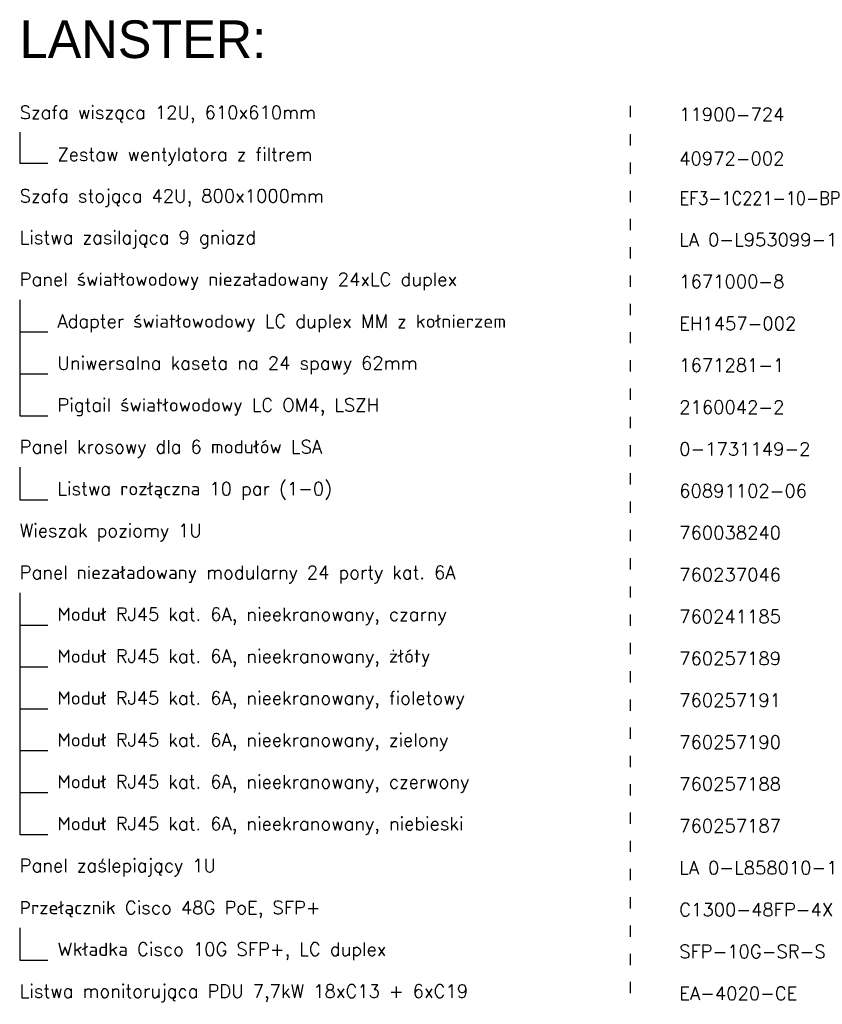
# Model space of a CAD drawing. Header units: millimetres. Extents: x 94562 to 148980, y -25377 to 3008.
# Tile 1 of 140: x 98440 to 99292, y -25377 to -24332. Entities that reach past the tile are written whole.
import ezdxf

# ---------------------------------------------------------------- set-up
doc = ezdxf.new("R2010")
doc.units = ezdxf.units.MM
doc.linetypes.add('ACAD_ISO03W100', pattern=[30, 12, -18])
doc.layers.add('tt_pomoc', color=42, linetype='Continuous')
doc.styles.add('_LANSTER_01', font='romans.shx')
doc.styles.add('Style-WORKING_1250', font='WORKING_1250.shx')

msp = doc.modelspace()

# ---------------------------------------------------------------- linework, layer by layer
at = {"layer": 'tt_pomoc', "linetype": 'ACAD_ISO03W100'}
msp.add_line((99088, -24423.5), (99088, -25372.6), dxfattribs=at)
at = {"layer": 'tt_pomoc'}
for p, q in [((98440.3, -24451.5), (98440.3, -24484.3)), ((98440.3, -24484.3), (98470.3, -24484.3)), ((98440.3, -24629.3), (98440.3, -24752.6)), ((98470.3, -24663.7), (98440.3, -24663.7)), ((98470.3, -24708.2), (98440.3, -24708.2)), ((98440.3, -24752.6), (98470.3, -24752.6)), ((98440.3, -24807.1), (98440.3, -24841.5)), ((98440.3, -24841.5), (98470.3, -24841.5)), ((98440.3, -24940.4), (98440.3, -25197.1)), ((98470.3, -24974.9), (98440.3, -24974.9)), ((98470.3, -25019.3), (98440.3, -25019.3)), ((98470.3, -25063.8), (98440.3, -25063.8)), ((98470.3, -25108.2), (98440.3, -25108.2)), ((98470.3, -25152.7), (98440.3, -25152.7)), ((98440.3, -25197.1), (98470.3, -25197.1)), ((98440.3, -25296), (98440.3, -25330.5)), ((98440.3, -25330.5), (98470.3, -25330.5))]:
    msp.add_line(p, q, dxfattribs=at)

# ---------------------------------------------------------------- texts
for s, width, gutter_width, heights, insert, char_height, attachment_point, style in [('LANSTER:', 597.915, 12.5, [173.3], (98440.3, -24332.7), 40, 1, 'Style-WORKING_1250'), ('\\A1;{\\Fsimplex|c238;Szafa wisząca 12U, 610x610mm}', 815.81, 60, [0], (98440.3, -24432.5), 14, 4, '_LANSTER_01'), ('\\A1;{\\Fsimplex|c238;11900-724}', 815.81, 60, [0], (99140.1, -24432.5), 14, 4, '_LANSTER_01'), ('\\A1;{\\Fsimplex|c238;Zestaw wentylatora z filtrem}', 815.81, 60, [0], (98480.3, -24477.3), 14, 4, '_LANSTER_01'), ('\\A1;{\\Fsimplex|c238;40972-002}', 815.81, 60, [0], (99140.1, -24479.3), 14, 4, '_LANSTER_01'), ('\\A1;{\\Fsimplex|c238;Szafa stojąca 42U, 800x1000mm}', 815.81, 60, [0], (98440.3, -24521.4), 14, 4, '_LANSTER_01'), ('\\A1;{\\Fsimplex|c238;EF3-1C221-10-BP}', 815.81, 60, [0], (99140.1, -24521.4), 14, 4, '_LANSTER_01'), ('\\A1;{\\Fsimplex|c238;Listwa zasilająca 9 gniazd}', 815.81, 60, [0], (98440.3, -24565.5), 14, 4, '_LANSTER_01'), ('\\A1;{\\Fsimplex|c238;LA 0-L953099-1}', 815.81, 60, [0], (99140.1, -24565.5), 14, 4, '_LANSTER_01'), ('\\A1;{\\Fsimplex|c238;Panel światłowodowy niezaładowany 24xLC duplex}', 815.81, 60, [0], (98440.3, -24609.9), 14, 4, '_LANSTER_01'), ('\\A1;{\\Fsimplex|c238;1671000-8}', 815.81, 60, [0], (99140.1, -24609.9), 14, 4, '_LANSTER_01'), ('\\A1;{\\Fsimplex|c238;Adapter światłowodowy LC duplex MM z kołnierzem}', 815.81, 60, [0], (98480.3, -24654.4), 14, 4, '_LANSTER_01'), ('\\A1;{\\Fsimplex|c238;EH1457-002}', 815.81, 60, [0], (99140.1, -24654.4), 14, 4, '_LANSTER_01'), ('\\A1;{\\Fsimplex|c238;Uniwersalna kaseta na 24 spawy 62mm}', 815.81, 60, [0], (98480.3, -24698.8), 14, 4, '_LANSTER_01'), ('\\A1;{\\Fsimplex|c238;1671281-1}', 815.81, 60, [0], (99140.1, -24698.8), 14, 4, '_LANSTER_01'), ('\\A1;{\\Fsimplex|c238;Pigtail światłowodowy LC OM4, LSZH}', 815.81, 60, [0], (98480.3, -24743.3), 14, 4, '_LANSTER_01'), ('\\A1;{\\Fsimplex|c238;2160042-2}', 815.81, 60, [0], (99140.1, -24743.3), 14, 4, '_LANSTER_01'), ('\\A1;{\\Fsimplex|c238;Panel krosowy dla 6 modułów LSA}', 815.81, 60, [0], (98440.3, -24787.7), 14, 4, '_LANSTER_01'), ('\\A1;{\\Fsimplex|c238;0-1731149-2}', 815.81, 60, [0], (99140.1, -24787.7), 14, 4, '_LANSTER_01'), ('\\A1;{\\Fsimplex|c238;Listwa rozłączna 10 par (1-0)}', 815.81, 60, [0], (98480.3, -24832.2), 14, 4, '_LANSTER_01'), ('\\A1;{\\Fsimplex|c238;60891102-06}', 815.81, 60, [0], (99140.1, -24832.2), 14, 4, '_LANSTER_01'), ('\\A1;{\\Fsimplex|c238;Wieszak poziomy 1U}', 815.81, 60, [0], (98440.3, -24876.6), 14, 4, '_LANSTER_01'), ('\\A1;{\\Fsimplex|c238;760038240}', 815.81, 60, [0], (99140.1, -24876.6), 14, 4, '_LANSTER_01'), ('\\A1;{\\Fsimplex|c238;Panel niezaładowany modularny 24 porty kat. 6A}', 815.81, 60, [0], (98440.3, -24921.1), 14, 4, '_LANSTER_01'), ('\\A1;{\\Fsimplex|c238;760237046}', 815.81, 60, [0], (99140.1, -24921.1), 14, 4, '_LANSTER_01'), ('\\A1;{\\Fsimplex|c238;Moduł RJ45 kat. 6A, nieekranowany, czarny}', 815.81, 60, [0], (98480.3, -24965.5), 14, 4, '_LANSTER_01'), ('\\A1;{\\Fsimplex|c238;760241185}', 815.81, 60, [0], (99140.1, -24965.5), 14, 4, '_LANSTER_01'), ('\\A1;{\\Fsimplex|c238;Moduł RJ45 kat. 6A, nieekranowany, żłóty}', 815.81, 60, [0], (98480.3, -25010), 14, 4, '_LANSTER_01'), ('\\A1;{\\Fsimplex|c238;760257189}', 815.81, 60, [0], (99140.1, -25010), 14, 4, '_LANSTER_01'), ('\\A1;{\\Fsimplex|c238;Moduł RJ45 kat. 6A, nieekranowany, fioletowy}', 815.81, 60, [0], (98480.3, -25054.4), 14, 4, '_LANSTER_01'), ('\\A1;{\\Fsimplex|c238;760257191}', 815.81, 60, [0], (99140.1, -25054.4), 14, 4, '_LANSTER_01'), ('\\A1;{\\Fsimplex|c238;Moduł RJ45 kat. 6A, nieekranowany, zielony}', 815.81, 60, [0], (98480.3, -25098.9), 14, 4, '_LANSTER_01'), ('\\A1;{\\Fsimplex|c238;760257190}', 815.81, 60, [0], (99140.1, -25098.9), 14, 4, '_LANSTER_01'), ('\\A1;{\\Fsimplex|c238;Moduł RJ45 kat. 6A, nieekranowany, czerwony}', 815.81, 60, [0], (98480.3, -25143.3), 14, 4, '_LANSTER_01'), ('\\A1;{\\Fsimplex|c238;760257188}', 815.81, 60, [0], (99140.1, -25143.3), 14, 4, '_LANSTER_01'), ('\\A1;{\\Fsimplex|c238;Moduł RJ45 kat. 6A, nieekranowany, niebieski}', 815.81, 60, [0], (98480.3, -25187.8), 14, 4, '_LANSTER_01'), ('\\A1;{\\Fsimplex|c238;760257187}', 815.81, 60, [0], (99140.1, -25187.8), 14, 4, '_LANSTER_01'), ('\\A1;{\\Fsimplex|c238;Panel zaślepiający 1U}', 815.81, 60, [0], (98440.3, -25232.2), 14, 4, '_LANSTER_01'), ('\\A1;{\\Fsimplex|c238;LA 0-L858010-1}', 815.81, 60, [0], (99140.1, -25232.2), 14, 4, '_LANSTER_01'), ('\\A1;{\\Fsimplex|c238;Przełącznik Cisco 48G PoE, SFP+}', 815.81, 60, [0], (98440.3, -25276.7), 14, 4, '_LANSTER_01'), ('\\A1;{\\Fsimplex|c238;C1300-48FP-4X}', 815.81, 60, [0], (99140.1, -25276.7), 14, 4, '_LANSTER_01'), ('\\A1;{\\Fsimplex|c238;Wkładka Cisco 10G SFP+, LC duplex}', 815.81, 60, [0], (98480.3, -25321.1), 14, 4, '_LANSTER_01'), ('\\A1;{\\Fsimplex|c238;SFP-10G-SR-S}', 815.81, 60, [0], (99140.1, -25321.1), 14, 4, '_LANSTER_01'), ('\\A1;{\\Fsimplex|c238;Listwa monitorująca PDU 7,7kW 18xC13 + 6xC19}', 815.81, 60, [0], (98440.3, -25365.6), 14, 4, '_LANSTER_01'), ('\\A1;{\\Fsimplex|c238;EA-4020-CE}', 815.81, 60, [0], (99140.1, -25365.6), 14, 4, '_LANSTER_01')]:
    msp.add_mtext_dynamic_manual_height_columns(s, width=width, gutter_width=gutter_width, heights=heights, dxfattribs=dict(at, insert=insert, char_height=char_height, attachment_point=attachment_point, style=style))

doc.saveas('drawing.dxf')
